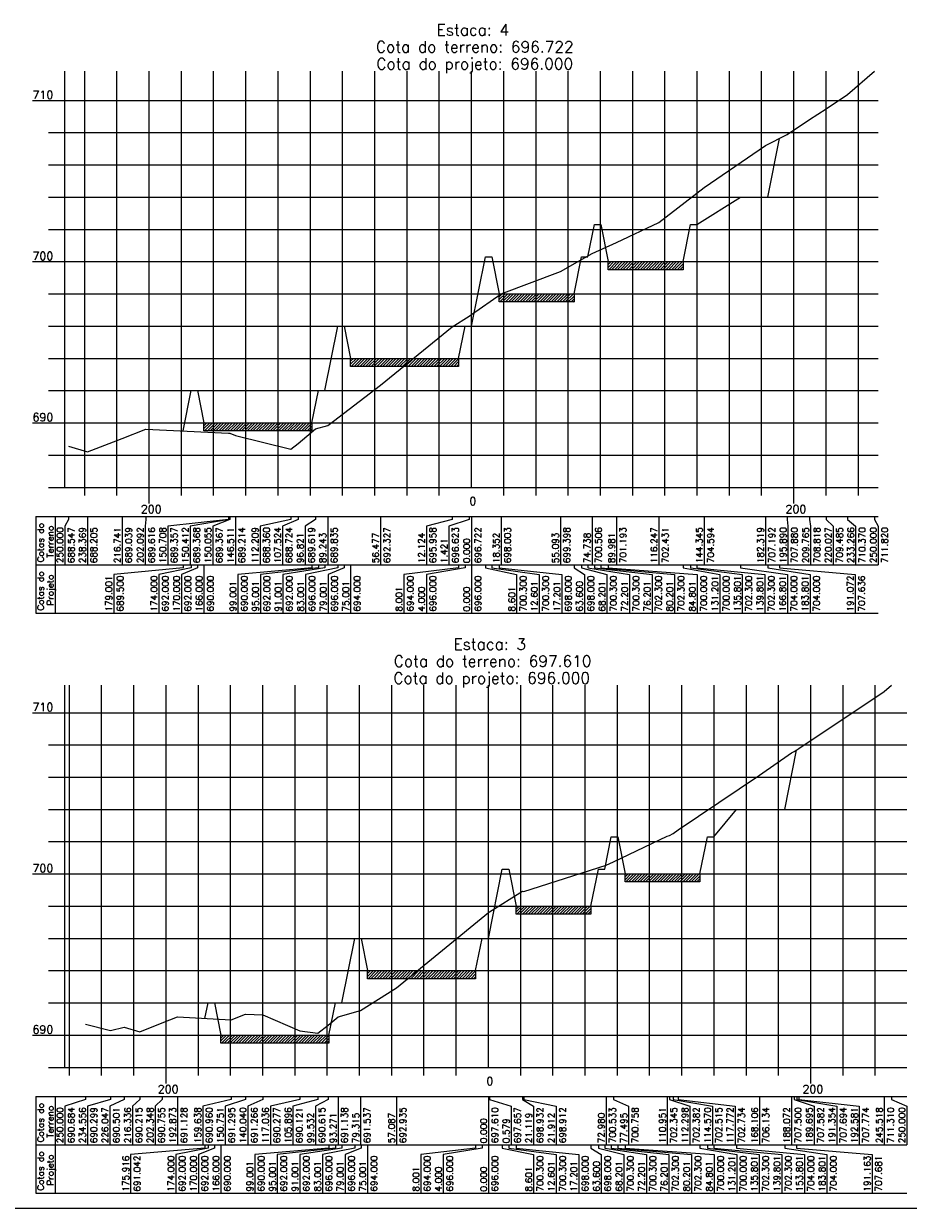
# Model space of a CAD drawing. Header units: inches. Extents: x 380 to 1905, y 2990 to 3656.
# Tile 3 of 9: x 665 to 940, y 2990 to 3357. Entities that reach past the tile are written whole.
import ezdxf

# ---------------------------------------------------------------- set-up
doc = ezdxf.new("R2010")
doc.units = ezdxf.units.IN
doc.header["$MEASUREMENT"] = 0
doc.linetypes.add('CONTINUO', pattern=[0])
for name, color, linetype in [('PROJETO', 104, 'Continuous'), ('SELO', 202, 'Continuous'), ('TERRENO', 22, 'Continuous'), ('TG', 7, 'CONTINUO'), ('Vp', 2, 'Continuous')]:
    doc.layers.add(name, color=color, linetype=linetype)
doc.styles.add('SIMPLEX', font='simplex', dxfattribs={"height": 0.2})

msp = doc.modelspace()

# ---------------------------------------------------------------- hatches: boundary and pattern name
at = {"layer": 'SELO'}
h = msp.add_hatch(dxfattribs=at)
h.set_pattern_fill('ANSI31', color=256, scale=5, style=0)
h.set_pattern_definition([(45, (-1968.22816, 3186.9736), (-0.44194174, 0.44194174), [])])
h.paths.add_polyline_path([(846.78, 3283.17), (869.98, 3283.17), (869.98, 3280.67), (846.78, 3280.67)])
h = msp.add_hatch(dxfattribs=at)
h.set_pattern_fill('ANSI31', color=256, scale=5, style=0)
h.set_pattern_definition([(45, (-2002.02816, 3176.9736), (-0.44194174, 0.44194174), [])])
h.paths.add_polyline_path([(812.98, 3273.17), (836.18, 3273.17), (836.18, 3270.67), (812.98, 3270.67)])
h = msp.add_hatch(dxfattribs=at)
h.set_pattern_fill('ANSI31', color=256, scale=5, style=0)
h.set_pattern_definition([(45, (-2048.12866, 3156.9736), (-0.44194174, 0.44194174), [])])
h.paths.add_polyline_path([(766.88, 3253.17), (800.38, 3253.17), (800.38, 3250.67), (766.88, 3250.67)])
h = msp.add_hatch(dxfattribs=at)
h.set_pattern_fill('ANSI31', color=256, scale=5, style=0)
h.set_pattern_definition([(45, (-2093.62866, 3136.9736), (-0.44194174, 0.44194174), [])])
h.paths.add_polyline_path([(721.38, 3233.17), (754.88, 3233.17), (754.88, 3230.67), (721.38, 3230.67)])
h = msp.add_hatch(dxfattribs=at)
h.set_pattern_fill('ANSI31', color=256, scale=5, style=0)
h.set_pattern_definition([(45, (-1962.97616, 2997.09975), (-0.44194174, 0.44194174), [])])
h.paths.add_polyline_path([(852.03, 3093.3), (875.23, 3093.3), (875.23, 3090.8), (852.03, 3090.8)])
h = msp.add_hatch(dxfattribs=at)
h.set_pattern_fill('ANSI31', color=256, scale=5, style=0)
h.set_pattern_definition([(45, (-1996.77616, 2987.09975), (-0.44194174, 0.44194174), [])])
h.paths.add_polyline_path([(818.23, 3083.3), (841.43, 3083.3), (841.43, 3080.8), (818.23, 3080.8)])
h = msp.add_hatch(dxfattribs=at)
h.set_pattern_fill('ANSI31', color=256, scale=5, style=0)
h.set_pattern_definition([(45, (-2042.87666, 2967.09975), (-0.44194174, 0.44194174), [])])
h.paths.add_polyline_path([(772.13, 3063.3), (805.63, 3063.3), (805.63, 3060.8), (772.13, 3060.8)])
h = msp.add_hatch(dxfattribs=at)
h.set_pattern_fill('ANSI31', color=256, scale=5, style=0)
h.set_pattern_definition([(45, (-2088.37666, 2947.09975), (-0.44194174, 0.44194174), [])])
h.paths.add_polyline_path([(726.63, 3043.3), (760.13, 3043.3), (760.13, 3040.8), (726.63, 3040.8)])

# ---------------------------------------------------------------- linework, layer by layer
at = {"layer": 'PROJETO', "flags": 128}
for points in [[(714.88, 3230.67), (717.38, 3243.17), (717.38, 3243.17), (719.38, 3243.17), (721.38, 3233.17), (754.88, 3233.17), (756.88, 3243.17), (758.88, 3243.17), (762.88, 3263.17), (764.88, 3263.17), (766.88, 3253.17), (800.38, 3253.17), (802.38, 3263.17), (804.38, 3263.17), (804.38, 3263.17), (804.38, 3263.17), (808.68, 3284.67), (810.68, 3284.67), (812.98, 3273.17), (836.18, 3273.17), (838.48, 3284.67), (840.48, 3284.67), (842.48, 3294.67), (844.48, 3294.67), (846.78, 3283.17), (869.98, 3283.17), (872.28, 3294.67), (874.28, 3294.67), (887.78, 3303.17), (896.28, 3303.17), (896.28, 3303.17), (899.92, 3321.35)], [(721.67, 3048.51), (722.63, 3053.3), (722.63, 3053.3), (724.63, 3053.3), (726.63, 3043.3), (760.13, 3043.3), (762.13, 3053.3), (764.13, 3053.3), (768.13, 3073.3), (770.13, 3073.3), (772.13, 3063.3), (805.63, 3063.3), (807.63, 3073.3), (809.63, 3073.3), (809.63, 3073.3), (809.63, 3073.3), (813.93, 3094.8), (815.93, 3094.8), (818.23, 3083.3), (841.43, 3083.3), (843.73, 3094.8), (845.73, 3094.8), (847.73, 3104.8), (849.73, 3104.8), (852.03, 3093.3), (875.23, 3093.3), (877.53, 3104.8), (879.53, 3104.8), (886.53, 3113.3), (901.53, 3113.3), (901.53, 3113.3), (905.21, 3131.7)]]:
    msp.add_lwpolyline(points, dxfattribs=at)
at = {"layer": 'SELO'}
for points in [[(846.78, 3283.17), (869.98, 3283.17), (869.98, 3280.67), (846.78, 3280.67)], [(812.98, 3273.17), (836.18, 3273.17), (836.18, 3270.67), (812.98, 3270.67)], [(766.88, 3253.17), (800.38, 3253.17), (800.38, 3250.67), (766.88, 3250.67)], [(721.38, 3233.17), (754.88, 3233.17), (754.88, 3230.67), (721.38, 3230.67)], [(852.03, 3093.3), (875.23, 3093.3), (875.23, 3090.8), (852.03, 3090.8)], [(818.23, 3083.3), (841.43, 3083.3), (841.43, 3080.8), (818.23, 3080.8)], [(772.13, 3063.3), (805.63, 3063.3), (805.63, 3060.8), (772.13, 3060.8)], [(726.63, 3043.3), (760.13, 3043.3), (760.13, 3040.8), (726.63, 3040.8)]]:
    msp.add_lwpolyline(points, close=True, dxfattribs=at)
at = {"layer": 'TERRENO', "flags": 128}
for points in [[(679.38, 3225.91), (685.2, 3224.2), (696.01, 3228.37), (703.33, 3231.25), (729.03, 3229.96), (729.17, 3230.01), (729.35, 3230.01), (731.13, 3229.24), (748.28, 3224.97), (750.62, 3226.79), (755.97, 3231.27), (759.76, 3232.35), (776.14, 3244.81), (798.32, 3262.96), (803.67, 3266.29), (804.38, 3266.78), (813.56, 3273.19), (831.93, 3280.16), (841.75, 3285.7), (849.37, 3289.14), (862.5, 3295.33), (876.55, 3306.14), (895.54, 3319.13), (902.33, 3322.57), (909.26, 3327.26), (914.39, 3330.6), (921.01, 3335.02), (929.38, 3342.27)], [(684.63, 3046.72), (692.35, 3044.79), (696.61, 3045.8), (701.46, 3044.37), (708.46, 3047.07), (713.2, 3048.94), (729.81, 3048.1), (734.26, 3049.77), (739.61, 3049.63), (751.12, 3044.68), (756.68, 3043.9), (759.87, 3046.37), (763, 3048.99), (769.98, 3050.98), (781.09, 3057.97), (809.63, 3081.35), (809.92, 3081.58), (820.19, 3087.96), (820.59, 3087.86), (846.12, 3095.96), (848.38, 3097.09), (865.11, 3105.02), (865.78, 3105.21), (866.92, 3105.87), (868.52, 3106.97), (893.69, 3123.97), (903.67, 3130.8), (904.48, 3131.21), (905.31, 3131.77), (905.92, 3132.17), (932.39, 3149.85), (934.63, 3151.79)]]:
    msp.add_lwpolyline(points, dxfattribs=at)
at = {"layer": 'TG', "color": 4, "linetype": 'CONTINUO', "flags": 128}
for points in [[(678.2, 3213.17), (678.2, 3342.27)], [(804.38, 3213.17), (804.38, 3342.27)], [(668.2, 3333.17), (678.2, 3333.17)], [(673.2, 3323.17), (678.2, 3323.17)], [(673.2, 3313.17), (678.2, 3313.17)], [(673.2, 3303.17), (678.2, 3303.17)], [(673.2, 3293.17), (678.2, 3293.17)], [(668.2, 3283.17), (678.2, 3283.17)], [(673.2, 3273.17), (678.2, 3273.17)], [(673.2, 3263.17), (678.2, 3263.17)], [(673.2, 3253.17), (678.2, 3253.17)], [(673.2, 3243.17), (678.2, 3243.17)], [(668.2, 3233.17), (678.2, 3233.17)], [(673.2, 3223.17), (678.2, 3223.17)], [(673.2, 3213.17), (678.2, 3213.17)], [(678.2, 3213.17), (930.54, 3213.17)], [(684.38, 3210.67), (684.38, 3213.17)], [(694.38, 3210.67), (694.38, 3213.17)], [(704.38, 3208.17), (704.38, 3213.17)], [(714.38, 3210.67), (714.38, 3213.17)], [(724.38, 3210.67), (724.38, 3213.17)], [(734.38, 3210.67), (734.38, 3213.17)], [(744.38, 3210.67), (744.38, 3213.17)], [(754.38, 3210.67), (754.38, 3213.17)], [(764.38, 3210.67), (764.38, 3213.17)], [(774.38, 3210.67), (774.38, 3213.17)], [(784.38, 3210.67), (784.38, 3213.17)], [(794.38, 3210.67), (794.38, 3213.17)], [(814.38, 3210.67), (814.38, 3213.17)], [(824.38, 3210.67), (824.38, 3213.17)], [(834.38, 3210.67), (834.38, 3213.17)], [(844.38, 3210.67), (844.38, 3213.17)], [(854.38, 3210.67), (854.38, 3213.17)], [(864.38, 3210.67), (864.38, 3213.17)], [(874.38, 3210.67), (874.38, 3213.17)], [(884.38, 3210.67), (884.38, 3213.17)], [(894.38, 3210.67), (894.38, 3213.17)], [(904.38, 3208.17), (904.38, 3213.17)], [(914.38, 3210.67), (914.38, 3213.17)], [(924.38, 3210.67), (924.38, 3213.17)], [(678.2, 3033.3), (678.2, 3151.79)], [(809.63, 3033.3), (809.63, 3151.79)], [(668.2, 3143.3), (678.2, 3143.3)], [(673.2, 3133.3), (678.2, 3133.3)], [(673.2, 3123.3), (678.2, 3123.3)], [(673.2, 3113.3), (678.2, 3113.3)], [(673.2, 3103.3), (678.2, 3103.3)], [(668.2, 3093.3), (678.2, 3093.3)], [(673.2, 3083.3), (678.2, 3083.3)], [(673.2, 3073.3), (678.2, 3073.3)], [(673.2, 3063.3), (678.2, 3063.3)], [(673.2, 3053.3), (678.2, 3053.3)], [(668.2, 3043.3), (678.2, 3043.3)], [(673.2, 3033.3), (678.2, 3033.3)], [(678.2, 3033.3), (939.39, 3033.3)], [(679.63, 3030.8), (679.63, 3033.3)], [(689.63, 3030.8), (689.63, 3033.3)], [(699.63, 3030.8), (699.63, 3033.3)], [(709.63, 3028.3), (709.63, 3033.3)], [(719.63, 3030.8), (719.63, 3033.3)], [(729.63, 3030.8), (729.63, 3033.3)], [(739.63, 3030.8), (739.63, 3033.3)], [(749.63, 3030.8), (749.63, 3033.3)], [(759.63, 3030.8), (759.63, 3033.3)], [(769.63, 3030.8), (769.63, 3033.3)], [(779.63, 3030.8), (779.63, 3033.3)], [(789.63, 3030.8), (789.63, 3033.3)], [(799.63, 3030.8), (799.63, 3033.3)], [(819.63, 3030.8), (819.63, 3033.3)], [(829.63, 3030.8), (829.63, 3033.3)], [(839.63, 3030.8), (839.63, 3033.3)], [(849.63, 3030.8), (849.63, 3033.3)], [(859.63, 3030.8), (859.63, 3033.3)], [(869.63, 3030.8), (869.63, 3033.3)], [(879.63, 3030.8), (879.63, 3033.3)], [(889.63, 3030.8), (889.63, 3033.3)], [(899.63, 3030.8), (899.63, 3033.3)], [(909.63, 3028.3), (909.63, 3033.3)], [(919.63, 3030.8), (919.63, 3033.3)], [(929.63, 3030.8), (929.63, 3033.3)]]:
    msp.add_lwpolyline(points, dxfattribs=at)
at = {"layer": 'TG', "color": 7, "linetype": 'CONTINUO', "flags": 128}
for points in [[(684.38, 3213.17), (684.38, 3342.27)], [(694.38, 3213.17), (694.38, 3342.27)], [(704.38, 3213.17), (704.38, 3342.27)], [(714.38, 3213.17), (714.38, 3342.27)], [(724.38, 3213.17), (724.38, 3342.27)], [(734.38, 3213.17), (734.38, 3342.27)], [(744.38, 3213.17), (744.38, 3342.27)], [(754.38, 3213.17), (754.38, 3342.27)], [(764.38, 3213.17), (764.38, 3342.27)], [(774.38, 3213.17), (774.38, 3342.27)], [(784.38, 3213.17), (784.38, 3342.27)], [(794.38, 3213.17), (794.38, 3342.27)], [(814.38, 3213.17), (814.38, 3342.27)], [(824.38, 3213.17), (824.38, 3342.27)], [(834.38, 3213.17), (834.38, 3342.27)], [(844.38, 3213.17), (844.38, 3342.27)], [(854.38, 3213.17), (854.38, 3342.27)], [(864.38, 3213.17), (864.38, 3342.27)], [(874.38, 3213.17), (874.38, 3342.27)], [(884.38, 3213.17), (884.38, 3342.27)], [(894.38, 3213.17), (894.38, 3342.27)], [(904.38, 3213.17), (904.38, 3342.27)], [(914.38, 3213.17), (914.38, 3342.27)], [(924.38, 3213.17), (924.38, 3342.27)], [(678.2, 3333.17), (930.54, 3333.17)], [(678.2, 3323.17), (930.54, 3323.17)], [(678.2, 3313.17), (930.54, 3313.17)], [(678.2, 3303.17), (930.54, 3303.17)], [(678.2, 3293.17), (930.54, 3293.17)], [(678.2, 3283.17), (930.54, 3283.17)], [(678.2, 3273.17), (930.54, 3273.17)], [(678.2, 3263.17), (930.54, 3263.17)], [(678.2, 3253.17), (930.54, 3253.17)], [(678.2, 3243.17), (930.54, 3243.17)], [(678.2, 3233.17), (930.54, 3233.17)], [(678.2, 3223.17), (930.54, 3223.17)], [(669.2, 3204.17), (930.54, 3204.17)], [(669.2, 3204.17), (669.2, 3189.17)], [(675.2, 3204.17), (675.2, 3189.17)], [(679.38, 3204.17), (679.38, 3203.17)], [(685.2, 3204.17), (685.2, 3189.17)], [(696.01, 3204.17), (696.01, 3189.17)], [(703.33, 3204.17), (703.33, 3203.17)], [(729.03, 3204.17), (729.03, 3203.17)], [(729.17, 3204.17), (729.17, 3203.17)], [(729.35, 3204.17), (729.35, 3203.17)], [(731.13, 3204.17), (731.13, 3189.17)], [(748.28, 3204.17), (748.28, 3203.17)], [(750.62, 3204.17), (750.62, 3203.17)], [(755.97, 3204.17), (755.97, 3203.17)], [(759.76, 3204.17), (759.76, 3189.17)], [(776.14, 3204.17), (776.14, 3189.17)], [(798.32, 3204.17), (798.32, 3203.17)], [(803.67, 3204.17), (803.67, 3203.17)], [(804.38, 3204.17), (804.38, 3189.17)], [(813.56, 3204.17), (813.56, 3189.17)], [(831.93, 3204.17), (831.93, 3189.17)], [(841.75, 3204.17), (841.75, 3189.17)], [(849.37, 3204.17), (849.37, 3189.17)], [(862.5, 3204.17), (862.5, 3189.17)], [(876.55, 3204.17), (876.55, 3189.17)], [(895.54, 3204.17), (895.54, 3189.17)], [(902.33, 3204.17), (902.33, 3203.17)], [(909.26, 3204.17), (909.26, 3203.17)], [(914.39, 3204.17), (914.39, 3203.17)], [(921.01, 3204.17), (921.01, 3203.17)], [(929.38, 3204.17), (929.38, 3203.17)], [(679.38, 3203.17), (678.2, 3201.17)], [(678.2, 3201.17), (678.2, 3189.17)], [(703.33, 3203.17), (703.13, 3201.17)], [(703.13, 3201.17), (703.13, 3189.17)], [(729.03, 3203.17), (710.13, 3201.17)], [(710.13, 3201.17), (710.13, 3189.17)], [(729.17, 3203.17), (717.13, 3201.17)], [(717.13, 3201.17), (717.13, 3189.17)], [(729.35, 3203.17), (724.13, 3201.17)], [(724.13, 3201.17), (724.13, 3189.17)], [(748.28, 3203.17), (738.76, 3201.17)], [(738.76, 3201.17), (738.76, 3189.17)], [(750.62, 3203.17), (745.76, 3201.17)], [(745.76, 3201.17), (745.76, 3189.17)], [(755.97, 3203.17), (752.76, 3201.17)], [(752.76, 3201.17), (752.76, 3189.17)], [(798.32, 3203.17), (790.38, 3201.17)], [(790.38, 3201.17), (790.38, 3189.17)], [(803.67, 3203.17), (797.38, 3201.17)], [(797.38, 3201.17), (797.38, 3189.17)], [(902.33, 3203.17), (902.54, 3201.17)], [(902.54, 3201.17), (902.54, 3189.17)], [(909.26, 3203.17), (909.54, 3201.17)], [(909.54, 3201.17), (909.54, 3189.17)], [(914.39, 3203.17), (916.54, 3201.17)], [(916.54, 3201.17), (916.54, 3189.17)], [(921.01, 3203.17), (923.54, 3201.17)], [(923.54, 3201.17), (923.54, 3189.17)], [(929.38, 3203.17), (930.54, 3201.17)], [(930.54, 3201.17), (930.54, 3189.17)], [(669.2, 3189.17), (930.54, 3189.17)], [(669.2, 3189.17), (669.2, 3174.17)], [(675.2, 3189.17), (675.2, 3174.17)], [(714.88, 3189.17), (714.88, 3188.17)], [(717.38, 3189.17), (717.38, 3188.17)], [(717.38, 3189.17), (717.38, 3188.17)], [(719.38, 3189.17), (719.38, 3188.17)], [(721.38, 3189.17), (721.38, 3174.17)], [(754.88, 3189.17), (754.88, 3188.17)], [(756.88, 3189.17), (756.88, 3188.17)], [(758.88, 3189.17), (758.88, 3188.17)], [(762.88, 3189.17), (762.88, 3188.17)], [(764.88, 3189.17), (764.88, 3188.17)], [(766.88, 3189.17), (766.88, 3174.17)], [(800.38, 3189.17), (800.38, 3188.17)], [(802.38, 3189.17), (802.38, 3188.17)], [(804.38, 3189.17), (804.38, 3174.17)], [(804.38, 3189.17), (804.38, 3188.17)], [(804.38, 3189.17), (804.38, 3188.17)], [(808.68, 3189.17), (808.68, 3188.17)], [(810.68, 3189.17), (810.68, 3188.17)], [(812.98, 3189.17), (812.98, 3188.17)], [(836.18, 3189.17), (836.18, 3188.17)], [(838.48, 3189.17), (838.48, 3188.17)], [(840.48, 3189.17), (840.48, 3188.17)], [(842.48, 3189.17), (842.48, 3188.17)], [(844.48, 3189.17), (844.48, 3188.17)], [(846.78, 3189.17), (846.78, 3188.17)], [(869.98, 3189.17), (869.98, 3188.17)], [(872.28, 3189.17), (872.28, 3188.17)], [(874.28, 3189.17), (874.28, 3188.17)], [(887.78, 3189.17), (887.78, 3188.17)], [(896.28, 3189.17), (896.28, 3188.17)], [(896.28, 3189.17), (896.28, 3188.17)], [(899.92, 3189.17), (899.92, 3188.17)], [(714.88, 3188.17), (693.38, 3186.17)], [(693.38, 3186.17), (693.38, 3174.17)], [(717.38, 3188.17), (707.38, 3186.17)], [(707.38, 3186.17), (707.38, 3174.17)], [(719.38, 3188.17), (714.38, 3186.17)], [(714.38, 3186.17), (714.38, 3174.17)], [(754.88, 3188.17), (731.88, 3186.17)], [(731.88, 3186.17), (731.88, 3174.17)], [(756.88, 3188.17), (738.88, 3186.17)], [(738.88, 3186.17), (738.88, 3174.17)], [(758.88, 3188.17), (745.88, 3186.17)], [(745.88, 3186.17), (745.88, 3174.17)], [(762.88, 3188.17), (752.88, 3186.17)], [(752.88, 3186.17), (752.88, 3174.17)], [(764.88, 3188.17), (759.88, 3186.17)], [(759.88, 3186.17), (759.88, 3174.17)], [(800.38, 3188.17), (783.38, 3186.17)], [(783.38, 3186.17), (783.38, 3174.17)], [(802.38, 3188.17), (790.38, 3186.17)], [(790.38, 3186.17), (790.38, 3174.17)], [(808.68, 3188.17), (818.38, 3186.17)], [(810.68, 3188.17), (825.38, 3186.17)], [(812.98, 3188.17), (832.38, 3186.17)], [(818.38, 3186.17), (818.38, 3174.17)], [(825.38, 3186.17), (825.38, 3174.17)], [(832.38, 3186.17), (832.38, 3174.17)], [(836.18, 3188.17), (839.38, 3186.17)], [(838.48, 3188.17), (846.38, 3186.17)], [(839.38, 3186.17), (839.38, 3174.17)], [(840.48, 3188.17), (853.38, 3186.17)], [(842.48, 3188.17), (860.38, 3186.17)], [(844.48, 3188.17), (867.38, 3186.17)], [(846.38, 3186.17), (846.38, 3174.17)], [(846.78, 3188.17), (874.38, 3186.17)], [(853.38, 3186.17), (853.38, 3174.17)], [(860.38, 3186.17), (860.38, 3174.17)], [(867.38, 3186.17), (867.38, 3174.17)], [(869.98, 3188.17), (881.38, 3186.17)], [(872.28, 3188.17), (888.38, 3186.17)], [(874.28, 3188.17), (895.38, 3186.17)], [(874.38, 3186.17), (874.38, 3174.17)], [(881.38, 3186.17), (881.38, 3174.17)], [(887.78, 3188.17), (902.38, 3186.17)], [(888.38, 3186.17), (888.38, 3174.17)], [(895.38, 3186.17), (895.38, 3174.17)], [(896.28, 3188.17), (909.38, 3186.17)], [(899.92, 3188.17), (923.38, 3186.17)], [(902.38, 3186.17), (902.38, 3174.17)], [(909.38, 3186.17), (909.38, 3174.17)], [(923.38, 3186.17), (923.38, 3174.17)], [(669.2, 3174.17), (930.54, 3174.17)], [(679.63, 3033.3), (679.63, 3151.79)], [(689.63, 3033.3), (689.63, 3151.79)], [(699.63, 3033.3), (699.63, 3151.79)], [(709.63, 3033.3), (709.63, 3151.79)], [(719.63, 3033.3), (719.63, 3151.79)], [(729.63, 3033.3), (729.63, 3151.79)], [(739.63, 3033.3), (739.63, 3151.79)], [(749.63, 3033.3), (749.63, 3151.79)], [(759.63, 3033.3), (759.63, 3151.79)], [(769.63, 3033.3), (769.63, 3151.79)], [(779.63, 3033.3), (779.63, 3151.79)], [(789.63, 3033.3), (789.63, 3151.79)], [(799.63, 3033.3), (799.63, 3151.79)], [(819.63, 3033.3), (819.63, 3151.79)], [(829.63, 3033.3), (829.63, 3151.79)], [(839.63, 3033.3), (839.63, 3151.79)], [(849.63, 3033.3), (849.63, 3151.79)], [(859.63, 3033.3), (859.63, 3151.79)], [(869.63, 3033.3), (869.63, 3151.79)], [(879.63, 3033.3), (879.63, 3151.79)], [(889.63, 3033.3), (889.63, 3151.79)], [(899.63, 3033.3), (899.63, 3151.79)], [(909.63, 3033.3), (909.63, 3151.79)], [(919.63, 3033.3), (919.63, 3151.79)], [(929.63, 3033.3), (929.63, 3151.79)], [(678.2, 3143.3), (939.39, 3143.3)], [(678.2, 3133.3), (939.39, 3133.3)], [(678.2, 3123.3), (939.39, 3123.3)], [(678.2, 3113.3), (939.39, 3113.3)], [(678.2, 3103.3), (939.39, 3103.3)], [(678.2, 3093.3), (939.39, 3093.3)], [(678.2, 3083.3), (939.39, 3083.3)], [(678.2, 3073.3), (939.39, 3073.3)], [(678.2, 3063.3), (939.39, 3063.3)], [(678.2, 3053.3), (939.39, 3053.3)], [(678.2, 3043.3), (939.39, 3043.3)], [(669.2, 3024.3), (939.39, 3024.3)], [(669.2, 3024.3), (669.2, 3009.3)], [(675.2, 3024.3), (675.2, 3009.3)], [(684.63, 3024.3), (684.63, 3023.3)], [(692.35, 3024.3), (692.35, 3023.3)], [(696.61, 3024.3), (696.61, 3023.3)], [(701.46, 3024.3), (701.46, 3023.3)], [(708.46, 3024.3), (708.46, 3023.3)], [(713.2, 3024.3), (713.2, 3009.3)], [(729.81, 3024.3), (729.81, 3023.3)], [(734.26, 3024.3), (734.26, 3023.3)], [(739.61, 3024.3), (739.61, 3023.3)], [(751.12, 3024.3), (751.12, 3023.3)], [(756.68, 3024.3), (756.68, 3023.3)], [(759.87, 3024.3), (759.87, 3023.3)], [(763, 3024.3), (763, 3023.3)], [(769.98, 3024.3), (769.98, 3009.3)], [(781.09, 3024.3), (781.09, 3009.3)], [(809.63, 3024.3), (809.63, 3009.3)], [(809.92, 3024.3), (809.92, 3023.3)], [(820.19, 3024.3), (820.19, 3023.3)], [(820.59, 3024.3), (820.59, 3023.3)], [(846.12, 3024.3), (846.12, 3009.3)], [(848.38, 3024.3), (848.38, 3023.3)], [(865.11, 3024.3), (865.11, 3009.3)], [(865.78, 3024.3), (865.78, 3023.3)], [(866.92, 3024.3), (866.92, 3023.3)], [(868.52, 3024.3), (868.52, 3023.3)], [(893.69, 3024.3), (893.69, 3009.3)], [(903.67, 3024.3), (903.67, 3009.3)], [(904.48, 3024.3), (904.48, 3023.3)], [(905.31, 3024.3), (905.31, 3023.3)], [(905.92, 3024.3), (905.92, 3023.3)], [(932.39, 3024.3), (932.39, 3009.3)], [(934.63, 3024.3), (934.63, 3023.3)], [(684.63, 3023.3), (678.2, 3021.3)], [(678.2, 3021.3), (678.2, 3009.3)], [(692.35, 3023.3), (685.2, 3021.3)], [(685.2, 3021.3), (685.2, 3009.3)], [(696.61, 3023.3), (692.2, 3021.3)], [(692.2, 3021.3), (692.2, 3009.3)], [(701.46, 3023.3), (699.2, 3021.3)], [(699.2, 3021.3), (699.2, 3009.3)], [(708.46, 3023.3), (706.2, 3021.3)], [(706.2, 3021.3), (706.2, 3009.3)], [(729.81, 3023.3), (720.98, 3021.3)], [(720.98, 3021.3), (720.98, 3009.3)], [(734.26, 3023.3), (727.98, 3021.3)], [(727.98, 3021.3), (727.98, 3009.3)], [(739.61, 3023.3), (734.98, 3021.3)], [(734.98, 3021.3), (734.98, 3009.3)], [(751.12, 3023.3), (741.98, 3021.3)], [(741.98, 3021.3), (741.98, 3009.3)], [(756.68, 3023.3), (748.98, 3021.3)], [(748.98, 3021.3), (748.98, 3009.3)], [(759.87, 3023.3), (755.98, 3021.3)], [(755.98, 3021.3), (755.98, 3009.3)], [(763, 3023.3), (762.98, 3021.3)], [(762.98, 3021.3), (762.98, 3009.3)], [(809.92, 3023.3), (816.63, 3021.3)], [(816.63, 3021.3), (816.63, 3009.3)], [(820.19, 3023.3), (823.63, 3021.3)], [(820.59, 3023.3), (830.63, 3021.3)], [(823.63, 3021.3), (823.63, 3009.3)], [(830.63, 3021.3), (830.63, 3009.3)], [(848.38, 3023.3), (853.12, 3021.3)], [(853.12, 3021.3), (853.12, 3009.3)], [(865.78, 3023.3), (872.11, 3021.3)], [(866.92, 3023.3), (879.11, 3021.3)], [(868.52, 3023.3), (886.11, 3021.3)], [(872.11, 3021.3), (872.11, 3009.3)], [(879.11, 3021.3), (879.11, 3009.3)], [(886.11, 3021.3), (886.11, 3009.3)], [(904.48, 3023.3), (910.67, 3021.3)], [(905.31, 3023.3), (917.67, 3021.3)], [(905.92, 3023.3), (924.67, 3021.3)], [(910.67, 3021.3), (910.67, 3009.3)], [(917.67, 3021.3), (917.67, 3009.3)], [(924.67, 3021.3), (924.67, 3009.3)], [(934.63, 3023.3), (939.39, 3021.3)], [(939.39, 3021.3), (939.39, 3009.3)], [(669.2, 3009.3), (939.39, 3009.3)], [(669.2, 3009.3), (669.2, 2994.3)], [(675.2, 3009.3), (675.2, 2994.3)], [(721.67, 3009.3), (721.67, 3008.3)], [(722.63, 3009.3), (722.63, 3008.3)], [(722.63, 3009.3), (722.63, 3008.3)], [(724.63, 3009.3), (724.63, 3008.3)], [(726.63, 3009.3), (726.63, 2994.3)], [(760.13, 3009.3), (760.13, 3008.3)], [(762.13, 3009.3), (762.13, 3008.3)], [(764.13, 3009.3), (764.13, 3008.3)], [(768.13, 3009.3), (768.13, 3008.3)], [(770.13, 3009.3), (770.13, 3008.3)], [(772.13, 3009.3), (772.13, 2994.3)], [(805.63, 3009.3), (805.63, 3008.3)], [(807.63, 3009.3), (807.63, 3008.3)], [(809.63, 3009.3), (809.63, 2994.3)], [(809.63, 3009.3), (809.63, 3008.3)], [(809.63, 3009.3), (809.63, 3008.3)], [(813.93, 3009.3), (813.93, 3008.3)], [(815.93, 3009.3), (815.93, 3008.3)], [(818.23, 3009.3), (818.23, 3008.3)], [(841.43, 3009.3), (841.43, 3008.3)], [(843.73, 3009.3), (843.73, 3008.3)], [(845.73, 3009.3), (845.73, 3008.3)], [(847.73, 3009.3), (847.73, 3008.3)], [(849.73, 3009.3), (849.73, 3008.3)], [(852.03, 3009.3), (852.03, 3008.3)], [(875.23, 3009.3), (875.23, 3008.3)], [(877.53, 3009.3), (877.53, 3008.3)], [(879.53, 3009.3), (879.53, 3008.3)], [(886.53, 3009.3), (886.53, 3008.3)], [(901.53, 3009.3), (901.53, 3008.3)], [(901.53, 3009.3), (901.53, 3008.3)], [(905.21, 3009.3), (905.21, 3008.3)], [(721.67, 3008.3), (698.63, 3006.3)], [(698.63, 3006.3), (698.63, 2994.3)], [(722.63, 3008.3), (712.63, 3006.3)], [(712.63, 3006.3), (712.63, 2994.3)], [(724.63, 3008.3), (719.63, 3006.3)], [(719.63, 3006.3), (719.63, 2994.3)], [(760.13, 3008.3), (737.13, 3006.3)], [(737.13, 3006.3), (737.13, 2994.3)], [(762.13, 3008.3), (744.13, 3006.3)], [(744.13, 3006.3), (744.13, 2994.3)], [(764.13, 3008.3), (751.13, 3006.3)], [(751.13, 3006.3), (751.13, 2994.3)], [(768.13, 3008.3), (758.13, 3006.3)], [(758.13, 3006.3), (758.13, 2994.3)], [(770.13, 3008.3), (765.13, 3006.3)], [(765.13, 3006.3), (765.13, 2994.3)], [(805.63, 3008.3), (788.63, 3006.3)], [(788.63, 3006.3), (788.63, 2994.3)], [(807.63, 3008.3), (795.63, 3006.3)], [(795.63, 3006.3), (795.63, 2994.3)], [(813.93, 3008.3), (823.63, 3006.3)], [(815.93, 3008.3), (830.63, 3006.3)], [(818.23, 3008.3), (837.63, 3006.3)], [(823.63, 3006.3), (823.63, 2994.3)], [(830.63, 3006.3), (830.63, 2994.3)], [(837.63, 3006.3), (837.63, 2994.3)], [(841.43, 3008.3), (844.63, 3006.3)], [(843.73, 3008.3), (851.63, 3006.3)], [(844.63, 3006.3), (844.63, 2994.3)], [(845.73, 3008.3), (858.63, 3006.3)], [(847.73, 3008.3), (865.63, 3006.3)], [(849.73, 3008.3), (872.63, 3006.3)], [(851.63, 3006.3), (851.63, 2994.3)], [(852.03, 3008.3), (879.63, 3006.3)], [(858.63, 3006.3), (858.63, 2994.3)], [(865.63, 3006.3), (865.63, 2994.3)], [(872.63, 3006.3), (872.63, 2994.3)], [(875.23, 3008.3), (886.63, 3006.3)], [(877.53, 3008.3), (893.63, 3006.3)], [(879.53, 3008.3), (900.63, 3006.3)], [(879.63, 3006.3), (879.63, 2994.3)], [(886.53, 3008.3), (907.63, 3006.3)], [(886.63, 3006.3), (886.63, 2994.3)], [(893.63, 3006.3), (893.63, 2994.3)], [(900.63, 3006.3), (900.63, 2994.3)], [(901.53, 3008.3), (914.63, 3006.3)], [(905.21, 3008.3), (928.63, 3006.3)], [(907.63, 3006.3), (907.63, 2994.3)], [(914.63, 3006.3), (914.63, 2994.3)], [(928.63, 3006.3), (928.63, 2994.3)], [(669.2, 2994.3), (939.39, 2994.3)]]:
    msp.add_lwpolyline(points, dxfattribs=at)
at = {"layer": 'Vp'}
msp.add_lwpolyline([(1186.23, 3170.49), (1186.23, 3563.6), (380.23, 3563.6), (380.23, 2989.6), (1011.23, 2989.6), (1011.23, 3170.49), (1186.23, 3170.49)], dxfattribs=at)

# ---------------------------------------------------------------- texts
at = {"layer": 'TG', "color": 4, "style": 'SIMPLEX'}
for s, p in [('Estaca: 4', (793.53, 3353.27)), ('Cota do terreno: 696.722', (774.72, 3348.02)), ('Cota do projeto: 696.000', (774.86, 3342.77)), ('Estaca: 3', (798.78, 3162.79)), ('Cota do terreno: 697.610', (780.25, 3157.54)), ('Cota do projeto: 696.000', (780.11, 3152.29))]:
    msp.add_text(s, height=3.5, dxfattribs=at).set_placement(p)
at = {"layer": 'TG', "color": 2, "style": 'SIMPLEX'}
for s, p in [('710', (668.2, 3333.67)), ('700', (668.2, 3283.67)), ('690', (668.2, 3233.67)), ('200', (701.8, 3205.17)), ('0', (803.71, 3207.67)), ('200', (901.8, 3205.17)), ('710', (668.2, 3143.8)), ('700', (668.2, 3093.8)), ('690', (668.2, 3043.8)), ('200', (707.06, 3025.3)), ('0', (808.96, 3027.8)), ('200', (907.06, 3025.3))]:
    msp.add_text(s, height=2.5, dxfattribs=at).set_placement(p)
for s, p in [('Cotas do', (671.7, 3189.94)), ('Terreno', (674.7, 3191.33)), ('250.000', (677.7, 3189.67)), ('688.547', (681.2, 3189.67)), ('238.369', (684.7, 3189.67)), ('688.205', (688.2, 3189.67)), ('216.741', (695.51, 3189.67)), ('689.039', (699.01, 3189.67)), ('202.092', (702.63, 3189.67)), ('689.616', (706.13, 3189.67)), ('150.708', (709.63, 3189.67)), ('689.357', (713.13, 3189.67)), ('150.412', (716.63, 3189.67)), ('689.368', (720.13, 3189.67)), ('150.055', (723.63, 3189.67)), ('689.367', (727.13, 3189.67)), ('146.511', (730.63, 3189.67)), ('689.214', (734.13, 3189.67)), ('112.209', (738.26, 3189.67)), ('688.360', (741.76, 3189.67)), ('107.524', (745.26, 3189.67)), ('688.724', (748.76, 3189.67)), ('96.821', (752.26, 3189.67)), ('689.619', (755.76, 3189.67)), ('89.243', (759.26, 3189.67)), ('689.835', (762.76, 3189.67)), ('56.477', (775.64, 3189.67)), ('692.327', (779.14, 3189.67)), ('12.124', (789.88, 3189.67)), ('695.958', (793.38, 3189.67)), ('1.421', (796.88, 3189.67)), ('696.623', (800.38, 3189.67)), ('0.000', (803.88, 3189.67)), ('696.722', (807.38, 3189.67)), ('18.352', (813.06, 3189.67)), ('698.003', (816.56, 3189.67)), ('55.093', (831.43, 3189.67)), ('699.398', (834.93, 3189.67)), ('74.738', (841.25, 3189.67)), ('700.506', (844.75, 3189.67)), ('89.981', (848.87, 3189.67)), ('701.193', (852.37, 3189.67)), ('116.247', (862, 3189.67)), ('702.431', (865.5, 3189.67)), ('144.345', (876.05, 3189.67)), ('704.594', (879.55, 3189.67)), ('182.319', (895.04, 3189.67)), ('707.192', (898.54, 3189.67)), ('195.890', (902.04, 3189.67)), ('707.880', (905.54, 3189.67)), ('209.765', (909.04, 3189.67)), ('708.818', (912.54, 3189.67)), ('220.027', (916.04, 3189.67)), ('709.485', (919.54, 3189.67)), ('233.266', (923.04, 3189.67)), ('710.370', (926.54, 3189.67)), ('250.000', (930.04, 3189.67)), ('711.820', (933.54, 3189.67)), ('Cotas do', (671.7, 3174.94)), ('Projeto', (674.7, 3176.52)), ('179.001', (692.88, 3174.67)), ('689.500', (696.38, 3174.67)), ('174.000', (706.88, 3174.67)), ('692.000', (710.38, 3174.67)), ('170.000', (713.88, 3174.67)), ('692.000', (717.38, 3174.67)), ('166.000', (720.88, 3174.67)), ('690.000', (724.38, 3174.67)), ('99.001', (731.38, 3174.67)), ('690.000', (734.88, 3174.67)), ('95.001', (738.38, 3174.67)), ('692.000', (741.88, 3174.67)), ('91.001', (745.38, 3174.67)), ('692.000', (748.88, 3174.67)), ('83.001', (752.38, 3174.67)), ('696.000', (755.88, 3174.67)), ('79.001', (759.38, 3174.67)), ('696.000', (762.88, 3174.67)), ('75.001', (766.38, 3174.67)), ('694.000', (769.88, 3174.67)), ('8.001', (782.88, 3174.67)), ('694.000', (786.38, 3174.67)), ('4.000', (789.88, 3174.67)), ('696.000', (793.38, 3174.67)), ('0.000', (803.88, 3174.67)), ('696.000', (807.38, 3174.67)), ('8.601', (817.88, 3174.67)), ('700.300', (821.38, 3174.67)), ('12.601', (824.88, 3174.67)), ('700.300', (828.38, 3174.67)), ('17.201', (831.88, 3174.67)), ('698.000', (835.38, 3174.67)), ('63.600', (838.88, 3174.67)), ('698.000', (842.38, 3174.67)), ('68.201', (845.88, 3174.67)), ('700.300', (849.38, 3174.67)), ('72.201', (852.88, 3174.67)), ('700.300', (856.38, 3174.67)), ('76.201', (859.88, 3174.67)), ('702.300', (863.38, 3174.67)), ('80.201', (866.88, 3174.67)), ('702.300', (870.38, 3174.67)), ('84.801', (873.88, 3174.67)), ('700.000', (877.38, 3174.67)), ('131.201', (880.88, 3174.67)), ('700.000', (884.38, 3174.67)), ('135.801', (887.88, 3174.67)), ('702.300', (891.38, 3174.67)), ('139.801', (894.88, 3174.67)), ('702.300', (898.38, 3174.67)), ('166.801', (901.88, 3174.67)), ('704.000', (905.38, 3174.67)), ('183.801', (908.88, 3174.67)), ('704.000', (912.38, 3174.67)), ('191.072', (922.88, 3174.67)), ('707.636', (926.38, 3174.67)), ('Cotas do', (671.7, 3010.07)), ('Terreno', (674.7, 3011.45)), ('250.000', (677.7, 3009.8)), ('690.684', (681.2, 3009.8)), ('234.556', (684.7, 3009.8)), ('690.299', (688.2, 3009.8)), ('226.047', (691.7, 3009.8)), ('690.501', (695.2, 3009.8)), ('216.336', (698.7, 3009.8)), ('690.215', (702.2, 3009.8)), ('202.348', (705.7, 3009.8)), ('690.755', (709.2, 3009.8)), ('192.873', (712.7, 3009.8)), ('691.128', (716.2, 3009.8)), ('159.638', (720.48, 3009.8)), ('690.960', (723.98, 3009.8)), ('150.751', (727.48, 3009.8)), ('691.295', (730.98, 3009.8)), ('140.040', (734.48, 3009.8)), ('691.266', (737.98, 3009.8)), ('117.036', (741.48, 3009.8)), ('690.277', (744.98, 3009.8)), ('105.896', (748.48, 3009.8)), ('690.121', (751.98, 3009.8)), ('99.532', (755.48, 3009.8)), ('690.615', (758.98, 3009.8)), ('93.271', (762.48, 3009.8)), ('691.138', (765.98, 3009.8)), ('79.315', (769.48, 3009.8)), ('691.537', (772.98, 3009.8)), ('57.087', (780.59, 3009.8)), ('692.935', (784.09, 3009.8)), ('0.000', (809.13, 3009.8)), ('697.610', (812.63, 3009.8)), ('0.579', (816.13, 3009.8)), ('697.657', (819.63, 3009.8)), ('21.119', (823.13, 3009.8)), ('698.932', (826.63, 3009.8)), ('21.912', (830.13, 3009.8)), ('698.912', (833.63, 3009.8)), ('72.980', (845.62, 3009.8)), ('700.533', (849.12, 3009.8)), ('77.495', (852.62, 3009.8)), ('700.758', (856.12, 3009.8)), ('110.951', (864.61, 3009.8)), ('702.345', (868.11, 3009.8)), ('112.298', (871.61, 3009.8)), ('702.382', (875.11, 3009.8)), ('114.570', (878.61, 3009.8)), ('702.515', (882.11, 3009.8)), ('117.772', (885.61, 3009.8)), ('702.734', (889.11, 3009.8)), ('168.106', (893.19, 3009.8)), ('706.134', (896.69, 3009.8)), ('188.072', (903.17, 3009.8)), ('707.500', (906.67, 3009.8)), ('189.695', (910.17, 3009.8)), ('707.582', (913.67, 3009.8)), ('191.354', (917.17, 3009.8)), ('707.694', (920.67, 3009.8)), ('192.581', (924.17, 3009.8)), ('707.774', (927.67, 3009.8)), ('245.518', (931.89, 3009.8)), ('711.310', (935.39, 3009.8)), ('250.000', (938.89, 3009.8)), ('Cotas do', (671.7, 2995.07)), ('Projeto', (674.7, 2996.64)), ('175.916', (698.13, 2994.8)), ('691.042', (701.63, 2994.8)), ('174.000', (712.13, 2994.8)), ('692.000', (715.63, 2994.8)), ('170.000', (719.13, 2994.8)), ('692.000', (722.63, 2994.8)), ('166.000', (726.13, 2994.8)), ('690.000', (729.63, 2994.8)), ('99.001', (736.63, 2994.8)), ('690.000', (740.13, 2994.8)), ('95.001', (743.63, 2994.8)), ('692.000', (747.13, 2994.8)), ('91.001', (750.63, 2994.8)), ('692.000', (754.13, 2994.8)), ('83.001', (757.63, 2994.8)), ('696.000', (761.13, 2994.8)), ('79.001', (764.63, 2994.8)), ('696.000', (768.13, 2994.8)), ('75.001', (771.63, 2994.8)), ('694.000', (775.13, 2994.8)), ('8.001', (788.13, 2994.8)), ('694.000', (791.63, 2994.8)), ('4.000', (795.13, 2994.8)), ('696.000', (798.63, 2994.8)), ('0.000', (809.13, 2994.8)), ('696.000', (812.63, 2994.8)), ('8.601', (823.13, 2994.8)), ('700.300', (826.63, 2994.8)), ('12.601', (830.13, 2994.8)), ('700.300', (833.63, 2994.8)), ('17.201', (837.13, 2994.8)), ('698.000', (840.63, 2994.8)), ('63.600', (844.13, 2994.8)), ('698.000', (847.63, 2994.8)), ('68.201', (851.13, 2994.8)), ('700.300', (854.63, 2994.8)), ('72.201', (858.13, 2994.8)), ('700.300', (861.63, 2994.8)), ('76.201', (865.13, 2994.8)), ('702.300', (868.63, 2994.8)), ('80.201', (872.13, 2994.8)), ('702.300', (875.63, 2994.8)), ('84.801', (879.13, 2994.8)), ('700.000', (882.63, 2994.8)), ('131.201', (886.13, 2994.8)), ('700.000', (889.63, 2994.8)), ('135.801', (893.13, 2994.8)), ('702.300', (896.63, 2994.8)), ('139.801', (900.13, 2994.8)), ('702.300', (903.63, 2994.8)), ('153.801', (907.13, 2994.8)), ('704.000', (910.63, 2994.8)), ('183.801', (914.13, 2994.8)), ('704.000', (917.63, 2994.8)), ('191.163', (928.13, 2994.8)), ('707.681', (931.63, 2994.8))]:
    msp.add_text(s, height=2, rotation=90, dxfattribs=at).set_placement(p)

doc.saveas('drawing.dxf')
